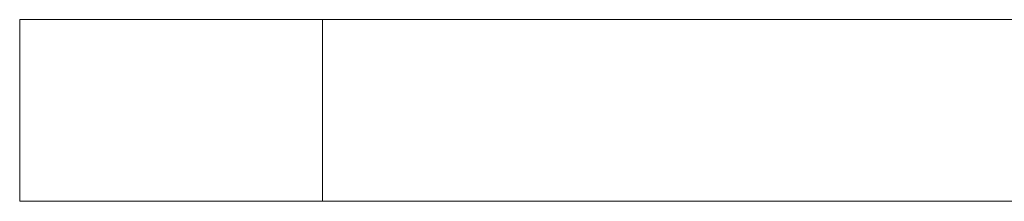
# Model space of a CAD drawing. Header units: millimetres. Extents: x 0 to 210, y 0 to 297.
# Tile 26 of 38: x 115.49 to 131.74, y 174.19 to 177.19. Entities that reach past the tile are written whole.
import ezdxf

# ---------------------------------------------------------------- set-up
doc = ezdxf.new("R2010")
doc.units = ezdxf.units.MM

msp = doc.modelspace()

# ---------------------------------------------------------------- linework, layer by layer
at = {"color": 7, "linetype": 'Continuous', "lineweight": 15}
for p, q in [((115.494, 174.191), (115.494, 177.191)), ((115.494, 177.191), (120.494, 177.191)), ((120.494, 177.191), (120.494, 174.191)), ((120.494, 177.191), (160.494, 177.191)), ((120.494, 174.191), (115.494, 174.191)), ((120.494, 174.191), (160.494, 174.191))]:
    msp.add_line(p, q, dxfattribs=at)

doc.saveas('drawing.dxf')
